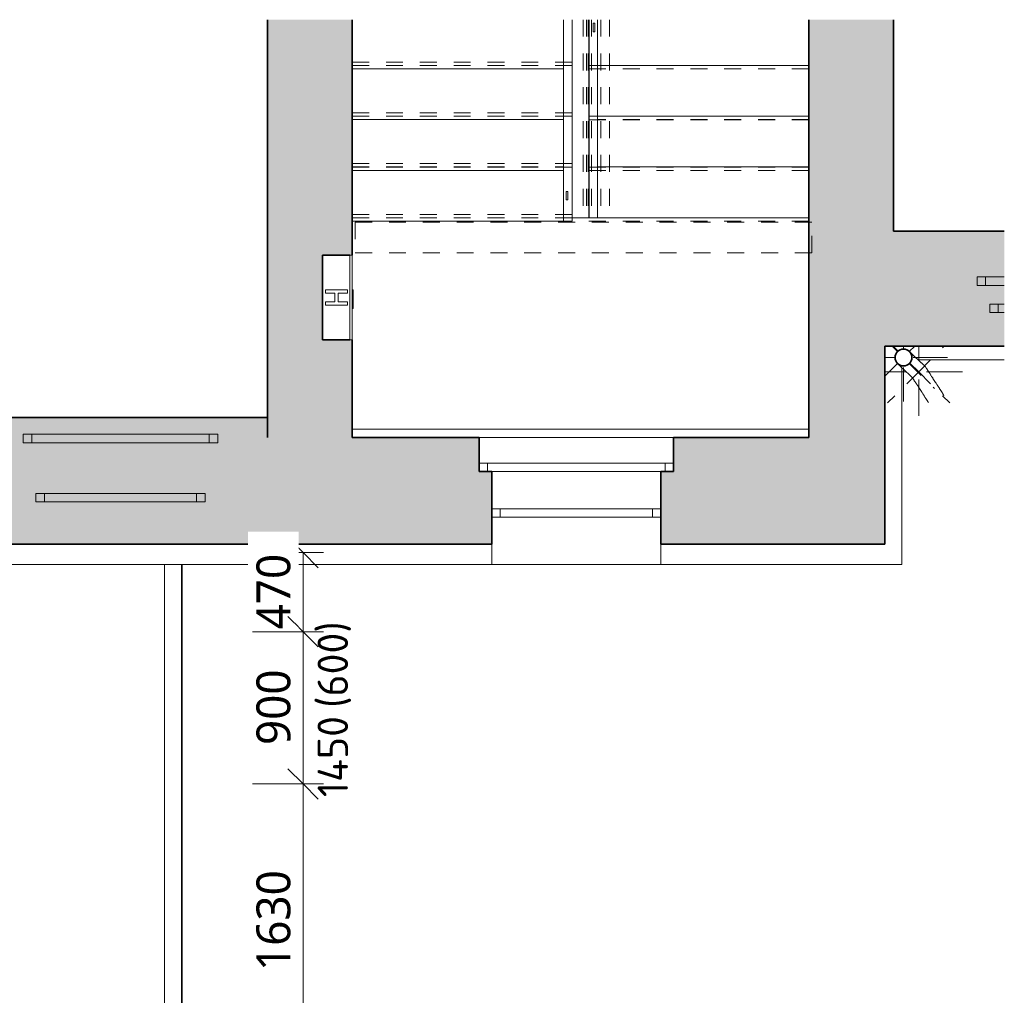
# Model space of a CAD drawing. Header units: metres. Extents: x -2.8 to 41.5, y -3 to 31.1.
# Tile 15 of 21: x 6.3 to 12.1, y 25.3 to 31.1. Entities that reach past the tile are written whole.
import ezdxf

# ---------------------------------------------------------------- set-up
doc = ezdxf.new("R2010")
doc.units = ezdxf.units.M
for name, pattern in [('AV - Cerch_ 1 tecka 2mm', [0.004, 0.002, -0.001, 0, -0.001]), ('AV - Cerch_ 2 tecky 2mm', [0.0038, 0.002, -0.0006, 0, -0.0006, 0, -0.0006]), ('AV - Cerch_ 2 tecky 4mm', [0.008, 0.004, -0.0015, 0, -0.001, 0, -0.0015]), ('AV - Tecka 1mm', [0.001, 0, -0.001])]:
    doc.linetypes.add(name, pattern=pattern)
doc.layers.add('AV-KOTY', color=5, linetype='Continuous', lineweight=13, true_color=0x0000ff)
for name, color, linetype, lineweight in [('AV-KOTY-100', 7, 'Continuous', 5), ('AV-SRAFY', 7, 'Continuous', 35), ('AV-STAVBA', 7, 'Continuous', 18), ('AV-VYBAVENI', 7, 'Continuous', 18)]:
    doc.layers.add(name, color=color, linetype=linetype, lineweight=lineweight)
doc.styles.add('ISOCPEUR', font='isocpeur.ttf', dxfattribs={"height": 0.18})
doc.styles.add('Trebuchet MS', font='trebuc.ttf', dxfattribs={"height": 0.2})
doc.dimstyles.new('2_mm_-_O_-_Blue_-_mm_-_zaokrouhlena', dxfattribs={"dimscale": 0.3048, "dimtxt": 0.20619, "dimasz": 0.590551, "dimexe": 0.393701, "dimexo": 0.0625, "dimgap": 0.065617, "dimtad": 1, "dimdec": 0, "dimlfac": 1000, "dimrnd": 10, "dimzin": 0, "dimdsep": 46, "dimtxsty": 'Trebuchet MS', "dimblk1": 'OBLIQUE', "dimblk2": 'OBLIQUE', "dimsah": 1, "dimcen": 0.09, "dimazin": 0, "dimtfac": 1, "dimtdec": 4, "dimtix": 1, "dimtmove": 0, "dimatfit": 3, "dimfxl": 0.984252, "dimfxlon": 1, "dimtvp": 1, "dimtfill": 1, "dimtolj": 1, "dimtzin": 0, "dimarcsym": 2})

# ---------------------------------------------------------------- blocks, each defined once
blk = doc.blocks.new('WI_2-2_dvojité s příčlí_bez středního sloupku - 1100x1800-1832727-1NP mezipatro')
at = {"layer": 'AV-STAVBA', "color": 254, "linetype": 'AV - Cerch_ 1 tecka 2mm', "lineweight": 13, "true_color": 0xcccccc}
for p, q in [((-0.5, 0.375), (0.5, 0.375)), ((-0.575, -0.375), (0.575, -0.375))]:
    blk.add_line(p, q, dxfattribs=at)
at = {"layer": 'AV-STAVBA', "color": 254, "true_color": 0xcccccc}
for p, q in [((-0.5, 0.045), (-0.5, 0.095)), ((-0.5, 0.095), (0.5, 0.095)), ((-0.45, 0.045), (-0.45, 0.095)), ((0.45, 0.045), (0.45, 0.095)), ((0.5, 0.045), (0.5, 0.095)), ((-0.5, 0.045), (0.5, 0.045)), ((-0.575, -0.175), (-0.575, -0.225)), ((-0.575, -0.175), (0.575, -0.175)), ((-0.575, -0.225), (0.575, -0.225)), ((-0.525, -0.175), (-0.525, -0.225)), ((0.525, -0.175), (0.525, -0.225)), ((0.575, -0.175), (0.575, -0.225))]:
    blk.add_line(p, q, dxfattribs=at)
blk = doc.blocks.new('WI_2-2_dvojité s příčlí_bez středního sloupku - 1000x1800-1832739-1NP mezipatro')
at = {"layer": 'AV-STAVBA', "color": 254, "linetype": 'AV - Cerch_ 1 tecka 2mm', "lineweight": 13, "true_color": 0xcccccc}
for p, q in [((0.4146, 0.34), (0.5, 0.34)), ((0.4146, -0.34), (0.575, -0.34))]:
    blk.add_line(p, q, dxfattribs=at)
at = {"layer": 'AV-STAVBA', "color": 254, "true_color": 0xcccccc}
for p, q in [((0.4146, 0.14), (0.5, 0.14)), ((0.45, 0.09), (0.45, 0.14)), ((0.5, 0.09), (0.5, 0.14)), ((0.4146, 0.09), (0.5, 0.09)), ((0.4146, -0.02), (0.575, -0.02)), ((0.525, -0.02), (0.525, -0.07)), ((0.575, -0.02), (0.575, -0.07)), ((0.4146, -0.07), (0.575, -0.07))]:
    blk.add_line(p, q, dxfattribs=at)
blk = doc.blocks.new('Railing - Railing-1447192-1NP mezipatro')
at = {"layer": 'AV-STAVBA', "color": 254, "linetype": 'AV - Cerch_ 2 tecky 2mm', "true_color": 0xcccccc}
for p, q in [((26.9114, -12.3159), (26.9114, -13.4872)), ((26.9114, -12.3159), (26.9114, -13.4872)), ((26.9308, -12.3159), (26.9308, -13.4872)), ((26.9408, -12.3159), (26.9408, -13.4872)), ((26.9614, -12.3159), (26.9614, -13.4872)), ((26.9614, -12.3159), (26.9614, -13.4872)), ((26.9614, -13.4872), (26.9114, -13.4872)), ((26.9614, -13.4872), (26.9114, -13.4872)), ((26.9408, -13.4872), (26.9308, -13.4872))]:
    blk.add_line(p, q, dxfattribs=at)
blk = doc.blocks.new('Handrail Type - Handrail_Internal_-1506438-1NP mezipatro')
at = {"layer": 'AV-STAVBA', "color": 254, "linetype": 'AV - Cerch_ 2 tecky 2mm', "true_color": 0xcccccc}
for p, q in [((27.0164, -12.3159), (27.0164, -13.4872)), ((27.0664, -12.3159), (27.0664, -13.4872)), ((27.0664, -13.4872), (27.0164, -13.4872))]:
    blk.add_line(p, q, dxfattribs=at)
blk = doc.blocks.new('PF_Hydrant pod omítku - 500x550-1506636-1NP mezipatro')
at = {"layer": 'AV-VYBAVENI', "color": 254, "true_color": 0xcccccc}
for p, q in [((-0.7027, 0.25), (-0.2027, 0.25)), ((-0.7027, 0.25), (-0.7027, 0.237)), ((-0.7027, 0.25), (-0.7027, 0.075)), ((-0.2027, 0.237), (-0.7027, 0.237)), ((-0.4977, 0.255), (-0.4777, 0.255)), ((-0.4977, 0.25), (-0.4977, 0.255)), ((-0.4777, 0.255), (-0.4277, 0.255)), ((-0.4777, 0.25), (-0.4777, 0.255)), ((-0.4277, 0.255), (-0.4077, 0.255)), ((-0.4277, 0.25), (-0.4277, 0.255)), ((-0.4077, 0.25), (-0.4077, 0.255)), ((-0.2027, 0.25), (-0.2027, 0.237)), ((-0.2027, 0.075), (-0.2027, 0.25)), ((-0.4977, 0.222), (-0.4977, 0.092)), ((-0.4777, 0.222), (-0.4977, 0.222)), ((-0.4777, 0.167), (-0.4777, 0.222)), ((-0.4277, 0.222), (-0.4277, 0.167)), ((-0.4077, 0.222), (-0.4277, 0.222)), ((-0.4077, 0.092), (-0.4077, 0.222)), ((-0.4277, 0.167), (-0.4777, 0.167)), ((-0.4277, 0.147), (-0.4777, 0.147)), ((-0.4777, 0.092), (-0.4777, 0.147)), ((-0.4277, 0.147), (-0.4277, 0.092)), ((-0.7027, 0.075), (-0.2027, 0.075)), ((-0.4977, 0.092), (-0.4777, 0.092)), ((-0.4277, 0.092), (-0.4077, 0.092))]:
    blk.add_line(p, q, dxfattribs=at)
blk = doc.blocks.new('PF_Hydrant pod omítku - 500x550-1578940-1NP mezipatro')
at = {"layer": 'AV-VYBAVENI', "color": 254, "true_color": 0xcccccc}
for p in [(-0.4277, 0.33), (-0.4077, 0.325)]:
    blk.add_line(p, (-0.4077, 0.33), dxfattribs=at)
blk = doc.blocks.new('Railing - Pletivo_1000-V1-1NP mezipatro')
at = {"layer": 'AV-STAVBA', "color": 254, "true_color": 0xcccccc}
for p, q in [((0, 0.5), (0, 0.55)), ((0, 0.55), (0.01, 0.55)), ((0.01, 0.55), (0.01, 0.5)), ((0.01, 0.5), (0, 0.5))]:
    blk.add_line(p, q, dxfattribs=at)
blk = doc.blocks.new('Railing - Railing-1810380-1NP mezipatro')
blk.add_blockref('Railing - Pletivo_1000-V1-1NP mezipatro', (26.9714, -12.8868))
blk = doc.blocks.new('Top Rail Type - Top Rail_Internal_-1810390-1NP mezipatro')
at = {"layer": 'AV-STAVBA', "color": 254, "true_color": 0xcccccc}
for p, q in [((26.9464, -12.3159), (26.9464, -13.4868)), ((26.9964, -13.4868), (26.9964, -12.3159))]:
    blk.add_line(p, q, dxfattribs=at)
at = {"layer": 'AV-STAVBA', "color": 254, "true_color": 0xcccccc, "flags": 128}
blk.add_lwpolyline([(26.9964, -13.4868), (26.9956, -13.4868), (26.9931, -13.4868), (26.9891, -13.4868), (26.9839, -13.4868), (26.9779, -13.4868), (26.9714, -13.4868), (26.965, -13.4868), (26.9589, -13.4868), (26.9538, -13.4868), (26.9498, -13.4868), (26.9473, -13.4868), (26.9464, -13.4868)], dxfattribs=at)
blk = doc.blocks.new('Top Rail Type - Top Rail_Internal_-V2-1NP mezipatro')
at = {"layer": 'AV-STAVBA', "color": 254, "true_color": 0xcccccc}
for p, q in [((26.9464, -12.3159), (26.9464, -13.4868)), ((26.9964, -12.3159), (26.9964, -13.4868))]:
    blk.add_line(p, q, dxfattribs=at)
blk = doc.blocks.new('Railing - Pletivo_1000-1811172-1NP mezipatro')
at = {"layer": 'AV-STAVBA', "color": 254, "true_color": 0xcccccc}
for p, q in [((0, 0.5), (0, 0.55)), ((0, 0.55), (0.01, 0.55)), ((0.01, 0.55), (0.01, 0.5)), ((0.01, 0.5), (0, 0.5))]:
    blk.add_line(p, q, dxfattribs=at)
blk = doc.blocks.new('Railing - Railing-1810969-1NP mezipatro')
at = {"rotation": 180}
blk.add_blockref('Railing - Pletivo_1000-1811172-1NP mezipatro', (26.8206, -12.8318), dxfattribs=at)
blk = doc.blocks.new('Top Rail Type - Top Rail_Internal_-1810979-1NP mezipatro')
at = {"layer": 'AV-STAVBA', "color": 254, "true_color": 0xcccccc}
for p, q in [((26.7956, -12.3159), (26.7956, -13.5068)), ((26.8456, -13.5068), (26.8456, -12.3159))]:
    blk.add_line(p, q, dxfattribs=at)
at = {"layer": 'AV-STAVBA', "color": 254, "true_color": 0xcccccc, "flags": 128}
blk.add_lwpolyline([(26.8456, -13.5068), (26.8448, -13.5068), (26.8423, -13.5068), (26.8383, -13.5068), (26.8331, -13.5068), (26.8271, -13.5068), (26.8206, -13.5068), (26.8142, -13.5068), (26.8081, -13.5068), (26.803, -13.5068), (26.799, -13.5068), (26.7965, -13.5068), (26.7956, -13.5068)], dxfattribs=at)
blk = doc.blocks.new('Top Rail Type - Top Rail_Internal_-V4-1NP mezipatro')
at = {"layer": 'AV-STAVBA', "color": 254, "true_color": 0xcccccc}
for p, q in [((26.7956, -13.5068), (26.7956, -12.3159)), ((26.8456, -13.5068), (26.8456, -12.3159))]:
    blk.add_line(p, q, dxfattribs=at)
blk = doc.blocks.new('SFR_Trám_beton - 180_220-1886059-1NP mezipatro')
at = {"layer": 'AV-STAVBA', "color": 254, "linetype": 'AV - Cerch_ 1 tecka 2mm', "lineweight": 13, "true_color": 0xcccccc}
for p, q in [((-1.35, 0.09), (-1.35, -0.09)), ((1.35, 0.09), (-1.35, 0.09)), ((1.35, -0.09), (1.35, 0.09)), ((-1.35, -0.09), (1.35, -0.09))]:
    blk.add_line(p, q, dxfattribs=at)
blk = doc.blocks.new('WI_2-2_dvojité s příčlí_bez středního sloupku - 1000x1800-2325551-1NP mezipatro')
at = {"layer": 'AV-STAVBA', "color": 254, "linetype": 'AV - Cerch_ 1 tecka 2mm', "lineweight": 13, "true_color": 0xcccccc}
for p, q in [((-0.5, 0.375), (0.5, 0.375)), ((-0.575, -0.375), (0.575, -0.375))]:
    blk.add_line(p, q, dxfattribs=at)
at = {"layer": 'AV-STAVBA', "color": 254, "true_color": 0xcccccc}
for p, q in [((-0.5, 0.075), (-0.5, 0.125)), ((-0.5, 0.125), (0.5, 0.125)), ((-0.45, 0.075), (-0.45, 0.125)), ((0.45, 0.075), (0.45, 0.125)), ((0.5, 0.075), (0.5, 0.125)), ((-0.5, 0.075), (0.5, 0.075)), ((-0.575, -0.225), (-0.575, -0.275)), ((-0.575, -0.225), (0.575, -0.225)), ((-0.525, -0.225), (-0.525, -0.275)), ((0.525, -0.225), (0.525, -0.275)), ((0.575, -0.225), (0.575, -0.275)), ((-0.575, -0.275), (0.575, -0.275))]:
    blk.add_line(p, q, dxfattribs=at)
blk = doc.blocks.new('S_Point - S_Point-2282206-1NP mezipatro')
at = {"layer": 'AV-STAVBA', "color": 254, "linetype": 'AV - Tecka 1mm', "lineweight": 13, "true_color": 0xcccccc}
for p, q in [((-0.0347, 0.0347), (-0.0664, 0.0664)), ((0.0347, 0.0347), (0.0664, 0.0664)), ((-0.0347, -0.0347), (-0.1092, -0.1092)), ((0.0347, -0.0347), (0.1838, -0.1838))]:
    blk.add_line(p, q, dxfattribs=at)
at = {"layer": 'AV-STAVBA', "color": 254, "true_color": 0xcccccc}
for p, q in [((0, 0.05), (0, 0.0664)), ((-0.0487, 0), (-0.1092, 0)), ((0, -0.0582), (0, -0.26)), ((0.0487, 0), (0.05, 0)), ((0.058, 0), (0.26, 0))]:
    blk.add_line(p, q, dxfattribs=at)
blk = doc.blocks.new('S_Point - S_Point-V5-1NP mezipatro')
at = {"layer": 'AV-STAVBA', "color": 254, "linetype": 'AV - Tecka 1mm', "lineweight": 13, "true_color": 0xcccccc}
for p, q in [((-0.1219, 0.1219), (-0.1514, 0.1514)), ((0, 0), (0.1514, 0.1514)), ((0, 0), (-0.1838, -0.1838)), ((0, 0), (-0.0525, 0.0525)), ((0, 0), (0.1838, -0.1838))]:
    blk.add_line(p, q, dxfattribs=at)
at = {"layer": 'AV-STAVBA', "color": 254, "true_color": 0xcccccc}
for p, q in [((0, 0.0687), (0, 0.1514)), ((-0.0728, 0), (-0.1992, 0)), ((0, -0.0457), (0, -0.26)), ((0.0455, 0), (0.26, 0))]:
    blk.add_line(p, q, dxfattribs=at)
blk = doc.blocks.new('Okap 2 - Okap 2-2283330-1NP mezipatro')
at = {"layer": 'AV-STAVBA', "color": 254, "true_color": 0xcccccc}
for p, q in [((28.9102, -14.3439), (28.859, -14.2955)), ((28.7903, -14.3682), (28.8415, -14.4166)), ((28.8957, -14.4912), (28.9109, -14.5147)), ((28.9948, -14.4604), (28.9796, -14.4369))]:
    blk.add_line(p, q, dxfattribs=at)
at = {"layer": 'AV-STAVBA', "color": 254, "true_color": 0xcccccc, "flags": 128}
for points in [[(28.7709, -14.3499), (28.7695, -14.3485), (28.7681, -14.347), (28.7668, -14.3455), (28.7656, -14.3439), (28.7644, -14.3423), (28.7633, -14.3407), (28.7622, -14.339), (28.7612, -14.3372), (28.7603, -14.3354), (28.7595, -14.3336), (28.7587, -14.3318), (28.758, -14.3299), (28.7574, -14.328), (28.7568, -14.3261), (28.7564, -14.3241), (28.756, -14.3222), (28.7557, -14.3202), (28.7555, -14.3182), (28.7553, -14.3162), (28.7552, -14.3142), (28.7553, -14.3122), (28.7554, -14.3102), (28.7555, -14.3082), (28.7558, -14.3062), (28.7561, -14.3043), (28.7565, -14.3023), (28.757, -14.3004), (28.7576, -14.2985), (28.7582, -14.2966), (28.7589, -14.2947), (28.7597, -14.2929), (28.7606, -14.2911), (28.7615, -14.2893), (28.7625, -14.2876), (28.7636, -14.2859), (28.7647, -14.2842), (28.7659, -14.2826), (28.7672, -14.2811), (28.7685, -14.2796), (28.7699, -14.2781), (28.7714, -14.2768), (28.7729, -14.2754), (28.7744, -14.2742), (28.776, -14.273), (28.7776, -14.2718), (28.7793, -14.2708), (28.7811, -14.2698), (28.7828, -14.2688), (28.7846, -14.268), (28.7865, -14.2672), (28.7883, -14.2665), (28.7902, -14.2658), (28.7922, -14.2653), (28.7941, -14.2648), (28.7961, -14.2644), (28.798, -14.264), (28.8, -14.2638), (28.802, -14.2636), (28.804, -14.2635), (28.8052, -14.2635)], [(28.8052, -14.2635), (28.8072, -14.2636), (28.8092, -14.2637), (28.8112, -14.2639), (28.8132, -14.2642), (28.8152, -14.2645), (28.8171, -14.265), (28.8191, -14.2655), (28.821, -14.2661), (28.8229, -14.2667), (28.8247, -14.2675), (28.8265, -14.2683), (28.8283, -14.2692), (28.8301, -14.2701), (28.8318, -14.2712), (28.8335, -14.2723), (28.8351, -14.2734), (28.8367, -14.2746), (28.8382, -14.2759), (28.8396, -14.2772)], [(28.8396, -14.2772), (28.8396, -14.2772), (28.8398, -14.2774), (28.8401, -14.2777), (28.8405, -14.278), (28.841, -14.2785), (28.8417, -14.2791), (28.8424, -14.2798), (28.8433, -14.2807), (28.8442, -14.2816), (28.8453, -14.2826), (28.8465, -14.2837), (28.8478, -14.2849), (28.8492, -14.2862), (28.8507, -14.2877), (28.8523, -14.2892), (28.854, -14.2908), (28.8557, -14.2924), (28.8576, -14.2942), (28.859, -14.2955)], [(28.7903, -14.3682), (28.7884, -14.3663), (28.7865, -14.3646), (28.7848, -14.363), (28.7831, -14.3614), (28.7815, -14.3599), (28.7801, -14.3585), (28.7787, -14.3572), (28.7775, -14.3561), (28.7763, -14.355), (28.7753, -14.354), (28.7743, -14.3531), (28.7735, -14.3523), (28.7728, -14.3516), (28.7722, -14.3511), (28.7717, -14.3506), (28.7713, -14.3503), (28.7711, -14.35), (28.7709, -14.3499), (28.7709, -14.3499)], [(28.9296, -14.3622), (28.9295, -14.3621), (28.9293, -14.362), (28.9291, -14.3617), (28.9286, -14.3613), (28.9281, -14.3608), (28.9275, -14.3602), (28.9267, -14.3595), (28.9259, -14.3587), (28.9249, -14.3578), (28.9238, -14.3568), (28.9227, -14.3556), (28.9214, -14.3544), (28.92, -14.3531), (28.9185, -14.3517), (28.9169, -14.3502), (28.9152, -14.3486), (28.9134, -14.3469), (28.9115, -14.3451), (28.9102, -14.3439)], [(28.9297, -14.3623), (28.9311, -14.3637), (28.9325, -14.3651), (28.9338, -14.3667), (28.935, -14.3682), (28.9362, -14.3698), (28.9372, -14.3714)], [(28.9372, -14.3714), (28.9373, -14.3714), (28.9374, -14.3716), (28.9376, -14.372), (28.9379, -14.3724)], [(28.9388, -14.3738), (28.9393, -14.3746), (28.94, -14.3756), (28.9407, -14.3767), (28.9415, -14.378), (28.9424, -14.3794), (28.9434, -14.3808), (28.9444, -14.3825), (28.9455, -14.3842), (28.9467, -14.386), (28.948, -14.388), (28.9493, -14.39), (28.9507, -14.3922), (28.9522, -14.3945), (28.9537, -14.3968), (28.9553, -14.3993), (28.9569, -14.4018), (28.9586, -14.4045), (28.9604, -14.4072), (28.9622, -14.41), (28.964, -14.4128), (28.9659, -14.4157), (28.9679, -14.4187), (28.9699, -14.4218), (28.9719, -14.4249), (28.9739, -14.428), (28.976, -14.4312), (28.9781, -14.4345), (28.9796, -14.4369)], [(28.8415, -14.4166), (28.8435, -14.4184), (28.8453, -14.4201), (28.8471, -14.4218), (28.8487, -14.4234), (28.8503, -14.4248), (28.8518, -14.4262), (28.8531, -14.4275), (28.8544, -14.4287), (28.8555, -14.4298), (28.8566, -14.4308), (28.8575, -14.4317), (28.8583, -14.4324), (28.859, -14.4331), (28.8596, -14.4337), (28.8601, -14.4341), (28.8605, -14.4345), (28.8607, -14.4347), (28.8609, -14.4348), (28.8609, -14.4349)], [(28.8957, -14.4912), (28.8936, -14.488), (28.8915, -14.4847), (28.8894, -14.4815), (28.8874, -14.4784), (28.8854, -14.4753), (28.8834, -14.4723), (28.8815, -14.4693), (28.8796, -14.4664), (28.8778, -14.4635), (28.876, -14.4608), (28.8742, -14.4581), (28.8725, -14.4555), (28.8709, -14.453), (28.8693, -14.4505), (28.8678, -14.4482), (28.8664, -14.4459), (28.865, -14.4438), (28.8637, -14.4418), (28.8624, -14.4399), (28.8613, -14.438), (28.8602, -14.4363), (28.8591, -14.4348), (28.8582, -14.4333), (28.8573, -14.432), (28.8565, -14.4308)], [(29.0372, -14.5259), (29.0372, -14.5258), (29.037, -14.5256), (29.0368, -14.5253), (29.0365, -14.5248), (29.0361, -14.5242), (29.0357, -14.5235), (29.0351, -14.5226), (29.0345, -14.5216), (29.0337, -14.5205), (29.0329, -14.5193), (29.032, -14.5179), (29.0311, -14.5164), (29.03, -14.5148), (29.0289, -14.5131), (29.0277, -14.5112), (29.0265, -14.5093), (29.0251, -14.5072), (29.0237, -14.5051), (29.0223, -14.5028), (29.0207, -14.5004), (29.0192, -14.498), (29.0175, -14.4954), (29.0158, -14.4928), (29.0141, -14.4901), (29.0122, -14.4873), (29.0104, -14.4845), (29.0085, -14.4815), (29.0066, -14.4785), (29.0046, -14.4755), (29.0026, -14.4724), (29.0005, -14.4692), (28.9985, -14.466), (28.9964, -14.4628), (28.9948, -14.4604)], [(28.9109, -14.5147), (28.913, -14.518), (28.9151, -14.5212), (28.9171, -14.5244), (28.9192, -14.5275), (28.9212, -14.5306), (28.9231, -14.5336), (28.925, -14.5366), (28.9269, -14.5395), (28.9288, -14.5424), (28.9306, -14.5451), (28.9323, -14.5478), (28.934, -14.5504), (28.9356, -14.553), (28.9372, -14.5554), (28.9387, -14.5577), (28.9402, -14.56), (28.9415, -14.5621), (28.9429, -14.5641), (28.9441, -14.5661), (28.9453, -14.5679), (28.9464, -14.5696), (28.9474, -14.5711), (28.9483, -14.5726), (28.9492, -14.5739), (28.95, -14.5752), (28.9507, -14.5762), (28.9513, -14.5772), (28.9518, -14.578), (28.9523, -14.5787), (28.9527, -14.5793), (28.9529, -14.5797), (28.9531, -14.58), (28.9532, -14.5802), (28.9533, -14.5802)]]:
    blk.add_lwpolyline(points, dxfattribs=at)
at = {"layer": 'AV-STAVBA', "color": 254, "lineweight": 35, "true_color": 0xcccccc}
for start, end in [(90, 270), (270, 90)]:
    blk.add_arc((28.8052, -14.3135), 0.05, start, end, dxfattribs=at)
at = {"layer": 'AV-STAVBA', "color": 254, "true_color": 0xcccccc}
blk.add_arc((28.9952, -14.5531), 0.05, 15, 30, dxfattribs=at)
blk = doc.blocks.new('D0089 - 1514 - OÚPSŘ_rvt-1-1NP mezipatro')
at = {"layer": 'AV-SRAFY', "lineweight": 18, "true_color": 0xcccccc}
for points in [[(8.2648, 28.6256), (8.2648, 29.2044), (8.0898, 29.2044), (8.0898, 29.7044), (8.2648, 29.7044), (8.2648, 31.0969), (7.7648, 31.0969), (7.7648, 28.6256)], [(11.1617, 29.8456), (11.4648, 29.8456), (11.4648, 31.0969), (10.9648, 31.0969), (10.9648, 29.8456)], [(10.9648, 27.9956), (11.4148, 27.9956), (11.4148, 29.8456), (10.9648, 29.8456), (10.9648, 28.6256)], [(11.8702, 29.1656), (12.1202, 29.1656), (12.1202, 29.8456), (11.4148, 29.8456), (11.4148, 29.1656), (11.693, 29.1656)], [(7.2652, 27.9956), (7.7648, 27.9956), (7.7648, 28.7456), (6.1548, 28.7456), (6.1548, 27.9956), (7.0881, 27.9956)]]:
    blk.add_hatch(color=254, dxfattribs=at).paths.add_polyline_path(points)
h = blk.add_hatch(color=254, dxfattribs=at)
h.paths.add_polyline_path([(7.7648, 27.9956), (9.0898, 27.9956), (9.0898, 28.4256), (9.0148, 28.4256), (9.0148, 28.6256), (7.7648, 28.6256)])
h.paths.add_polyline_path([(10.0898, 27.9956), (10.9648, 27.9956), (10.9648, 28.6256), (10.1648, 28.6256), (10.1648, 28.4256), (10.0898, 28.4256)])
at = {"layer": 'AV-STAVBA', "color": 254, "lineweight": 35, "true_color": 0xcccccc}
for p, q in [((7.7648, 31.0969), (7.7648, 28.6256)), ((8.2648, 29.7044), (8.2648, 31.0969)), ((10.9648, 31.0969), (10.9648, 29.8456)), ((11.4648, 29.8456), (11.4648, 31.0969)), ((10.9648, 29.8456), (10.9648, 28.6256)), ((12.1202, 29.8456), (11.4648, 29.8456)), ((8.0898, 29.2044), (8.0898, 29.7044)), ((8.0898, 29.7044), (8.2518, 29.7044)), ((8.2518, 29.2044), (8.0898, 29.2044)), ((8.2648, 28.6256), (8.2648, 29.2044)), ((11.4148, 27.9956), (11.4148, 29.1656)), ((11.4148, 29.1656), (12.1202, 29.1656)), ((7.7648, 28.7456), (6.1548, 28.7456)), ((7.7648, 28.6256), (7.7648, 28.7456)), ((9.0148, 28.6256), (8.2648, 28.6256)), ((9.0148, 28.4256), (9.0148, 28.6256)), ((10.9648, 28.6256), (10.1648, 28.6256)), ((10.1648, 28.6256), (10.1648, 28.4256)), ((9.0898, 28.4256), (9.0148, 28.4256)), ((9.0898, 27.9956), (9.0898, 28.4256)), ((10.1648, 28.4256), (10.0898, 28.4256)), ((10.0898, 28.4256), (10.0898, 27.9956)), ((6.1548, 27.9956), (7.7648, 27.9956)), ((7.7648, 27.9956), (9.0898, 27.9956)), ((10.0898, 27.9956), (10.9648, 27.9956)), ((10.9648, 27.9956), (11.4148, 27.9956))]:
    blk.add_line(p, q, dxfattribs=at)
at = {"layer": 'AV-STAVBA', "color": 254, "linetype": 'AV - Cerch_ 2 tecky 4mm', "true_color": 0xcccccc}
for p, q in [((8.2648, 29.9256), (8.2648, 31.0969)), ((9.5648, 29.9256), (9.5648, 31.0969)), ((9.6648, 31.0969), (9.6648, 29.9256)), ((10.9648, 31.0969), (10.9648, 29.9256)), ((8.2648, 30.8456), (9.5648, 30.8456)), ((8.2648, 30.826), (9.5144, 30.826)), ((8.2648, 30.8256), (9.5648, 30.8256)), ((10.9648, 30.8256), (9.6648, 30.8256)), ((10.9648, 30.8056), (9.6648, 30.8056)), ((10.9648, 30.806), (9.7152, 30.806)), ((8.2648, 30.5456), (9.5648, 30.5456)), ((8.2648, 30.526), (9.5144, 30.526)), ((8.2648, 30.5256), (9.5648, 30.5256)), ((10.9648, 30.5256), (9.6648, 30.5256)), ((10.9648, 30.5056), (9.6648, 30.5056)), ((10.9648, 30.506), (9.7152, 30.506)), ((8.2648, 30.2456), (9.5648, 30.2456)), ((8.2648, 30.226), (9.5144, 30.226)), ((8.2648, 30.2256), (9.5648, 30.2256)), ((10.9648, 30.2256), (9.6648, 30.2256)), ((10.9648, 30.2056), (9.6648, 30.2056)), ((10.9648, 30.206), (9.7152, 30.206)), ((8.2648, 29.9456), (9.5648, 29.9456)), ((8.2648, 29.926), (9.5144, 29.926)), ((8.2648, 29.9256), (8.2648, 28.6256)), ((8.2648, 29.9256), (9.5648, 29.9256)), ((9.6648, 29.9256), (9.5648, 29.9256)), ((10.9648, 29.9256), (9.6648, 29.9256)), ((10.9648, 28.6256), (10.9648, 29.9256)), ((10.9648, 29.906), (9.6648, 29.906)), ((10.9648, 29.9056), (9.6648, 29.9056)), ((8.2648, 28.6256), (10.9648, 28.6256))]:
    blk.add_line(p, q, dxfattribs=at)
at = {"layer": 'AV-STAVBA', "color": 254, "true_color": 0xcccccc}
for p, q in [((9.5648, 30.806), (9.5648, 31.0969)), ((9.6648, 31.0969), (9.6648, 30.826)), ((8.2648, 30.806), (9.5144, 30.806)), ((9.5648, 30.506), (9.5648, 30.806)), ((9.6648, 30.826), (9.6648, 30.526)), ((10.9648, 30.826), (9.7152, 30.826)), ((8.2648, 30.506), (9.5144, 30.506)), ((9.5648, 30.206), (9.5648, 30.506)), ((9.6648, 30.526), (9.6648, 30.226)), ((10.9648, 30.526), (9.7152, 30.526)), ((9.6648, 30.226), (9.6648, 29.926)), ((10.9648, 30.226), (9.7152, 30.226)), ((8.2648, 30.206), (9.5144, 30.206)), ((9.5648, 29.906), (9.5648, 30.206)), ((9.6648, 29.926), (9.5648, 29.926)), ((10.9648, 29.926), (9.7152, 29.926)), ((8.2648, 29.906), (9.5144, 29.906)), ((12.1202, 29.0856), (11.6113, 29.0856)), ((11.5148, 29.0392), (11.5148, 27.8756)), ((8.2648, 28.6756), (10.9648, 28.6756)), ((9.0148, 28.6256), (10.1648, 28.6256)), ((10.0898, 28.4256), (9.0898, 28.4256)), ((9.0898, 27.8756), (9.0898, 27.9956)), ((10.0898, 27.9956), (10.0898, 27.8756)), ((7.9398, 27.8756), (6.1598, 27.8756)), ((9.0898, 27.8756), (7.9398, 27.8756)), ((10.0898, 27.8756), (9.0898, 27.8756)), ((10.9648, 27.8756), (10.0898, 27.8756)), ((10.9648, 27.8756), (11.5148, 27.8756))]:
    blk.add_line(p, q, dxfattribs=at)
at = {"layer": 'AV-STAVBA', "color": 254, "lineweight": 18, "true_color": 0xcccccc}
for name, p in [('Top Rail Type - Top Rail_Internal_-1810979-1NP mezipatro', (-17.2812, 43.4128)), ('Top Rail Type - Top Rail_Internal_-V4-1NP mezipatro', (-17.2812, 43.4128)), ('Railing - Railing-1447192-1NP mezipatro', (-17.2812, 43.4128)), ('Top Rail Type - Top Rail_Internal_-1810390-1NP mezipatro', (-17.2812, 43.4128)), ('Top Rail Type - Top Rail_Internal_-V2-1NP mezipatro', (-17.2812, 43.4128)), ('Handrail Type - Handrail_Internal_-1506438-1NP mezipatro', (-17.2812, 43.4128)), ('Railing - Railing-1810380-1NP mezipatro', (-17.2812, 43.4128)), ('Railing - Railing-1810969-1NP mezipatro', (-17.2812, 43.4128)), ('SFR_Trám_beton - 180_220-1886059-1NP mezipatro', (9.6325, 29.809)), ('S_Point - S_Point-2282206-1NP mezipatro', (11.524, 29.0993)), ('S_Point - S_Point-V5-1NP mezipatro', (11.614, 29.0143)), ('Okap 2 - Okap 2-2283330-1NP mezipatro', (-17.2812, 43.4128))]:
    blk.add_blockref(name, p, dxfattribs=at)
at = {"layer": 'AV-STAVBA', "color": 254, "lineweight": 18, "true_color": 0xcccccc, "rotation": 180}
for name, p in [('WI_2-2_dvojité s příčlí_bez středního sloupku - 1000x1800-1832739-1NP mezipatro', (12.5348, 29.5056)), ('WI_2-2_dvojité s příčlí_bez středního sloupku - 1000x1800-2325551-1NP mezipatro', (6.8948, 28.3706)), ('WI_2-2_dvojité s příčlí_bez středního sloupku - 1100x1800-1832727-1NP mezipatro', (9.5898, 28.2506))]:
    blk.add_blockref(name, p, dxfattribs=at)
at = {"layer": 'AV-VYBAVENI', "color": 254, "lineweight": 18, "true_color": 0xcccccc, "rotation": 269.9999999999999}
for name, p in [('PF_Hydrant pod omítku - 500x550-1506636-1NP mezipatro', (8.0148, 29.0016)), ('PF_Hydrant pod omítku - 500x550-1578940-1NP mezipatro', (7.9398, 28.9816))]:
    blk.add_blockref(name, p, dxfattribs=at)
blk = doc.blocks.new('DIMBLOCK22-1NP mezipatro')
at = {"layer": 'AV-KOTY-100', "color": 5, "true_color": 0x0000ff}
for p, q in [((7.9746, 27.9456), (7.8846, 28.0356)), ((7.9746, 27.9456), (7.6746, 27.9456)), ((7.9746, 27.9456), (7.9746, 27.4782)), ((7.9746, 27.9456), (8.0646, 27.8556)), ((7.9746, 27.9456), (8.0946, 27.9456)), ((7.9746, 27.4782), (7.8846, 27.5682)), ((7.9746, 27.4782), (7.6746, 27.4782)), ((7.9746, 27.4782), (8.0646, 27.3882)), ((7.9746, 27.4782), (8.0946, 27.4782))]:
    blk.add_line(p, q, dxfattribs=at)
at = {"layer": 'AV-KOTY-100', "color": 0, "insert": (7.6987, 27.4917), "char_height": 0.2, "width": 0.528406, "attachment_point": 1, "rotation": 90, "line_spacing_factor": 1.048425, "style": 'Trebuchet MS', "bg_fill": 3, "box_fill_scale": 1.25, "bg_fill_color": 256, "bg_fill_true_color": 13158600, "bg_fill_transparency": 0}
blk.add_mtext('470', dxfattribs=at)
blk = doc.blocks.new('_Oblique')
at = {"color": 0, "linetype": 'ByBlock', "lineweight": -2}
blk.add_line((-0.5, -0.5), (0.5, 0.5), dxfattribs=at)
blk = doc.blocks.new('DIMBLOCK23-1NP mezipatro')
at = {"layer": 'AV-KOTY-100', "color": 5, "true_color": 0x0000ff}
for p, q in [((7.9746, 27.4782), (7.8846, 27.5682)), ((7.9746, 27.4782), (7.6746, 27.4782)), ((7.9746, 27.4782), (7.9746, 26.5782)), ((7.9746, 27.4782), (8.0646, 27.3882)), ((7.9746, 27.4782), (8.0946, 27.4782)), ((7.9746, 26.5782), (7.8846, 26.6682)), ((7.9746, 26.5782), (7.6746, 26.5782)), ((7.9746, 26.5782), (8.0646, 26.4882)), ((7.9746, 26.5782), (8.0946, 26.5782))]:
    blk.add_line(p, q, dxfattribs=at)
at = {"layer": 'AV-KOTY-100', "color": 0, "insert": (7.6987, 26.808), "char_height": 0.2, "width": 0.528406, "attachment_point": 1, "rotation": 90, "line_spacing_factor": 1.048425, "style": 'Trebuchet MS', "bg_fill": 3, "box_fill_scale": 1.25, "bg_fill_color": 256, "bg_fill_true_color": 13158600, "bg_fill_transparency": 0}
blk.add_mtext('900', dxfattribs=at)
blk = doc.blocks.new('DIMBLOCK24-1NP mezipatro')
at = {"layer": 'AV-KOTY-100', "color": 5, "true_color": 0x0000ff}
for p, q in [((7.9746, 26.5782), (7.8846, 26.6682)), ((7.9746, 26.5782), (7.6746, 26.5782)), ((7.9746, 26.5782), (7.9746, 24.9532)), ((7.9746, 26.5782), (8.0646, 26.4882)), ((7.9746, 26.5782), (8.0946, 26.5782)), ((7.9746, 24.9532), (7.8846, 25.0432)), ((7.9746, 24.9532), (7.6746, 24.9532)), ((7.9746, 24.9532), (8.0646, 24.8632)), ((7.9746, 24.9532), (8.0946, 24.9532))]:
    blk.add_line(p, q, dxfattribs=at)
at = {"layer": 'AV-KOTY-100', "color": 0, "insert": (7.6987, 25.4721), "char_height": 0.2, "width": 0.704541, "attachment_point": 1, "rotation": 90, "line_spacing_factor": 1.048425, "style": 'Trebuchet MS', "bg_fill": 3, "box_fill_scale": 1.25, "bg_fill_color": 256, "bg_fill_true_color": 13158600, "bg_fill_transparency": 0}
blk.add_mtext('1630', dxfattribs=at)

msp = doc.modelspace()

# ---------------------------------------------------------------- linework, layer by layer
at = {"layer": 'AV-STAVBA'}
for p, q in [((7.1548, 14.8907), (7.1548, 27.8756)), ((7.2548, 27.8756), (7.2548, 14.8907)), ((7.2601, 14.8907), (7.2601, 27.8756))]:
    msp.add_line(p, q, dxfattribs=at)

# ---------------------------------------------------------------- block references
at = {"lineweight": 5}
msp.add_blockref('D0089 - 1514 - OÚPSŘ_rvt-1-1NP mezipatro', (0, 0), dxfattribs=at)

# ---------------------------------------------------------------- texts
at = {"layer": 'AV-KOTY', "lineweight": 5, "char_height": 0.18, "attachment_point": 1, "rotation": 90, "style": 'ISOCPEUR'}
for s, insert, width in [('(600)', (8.0602, 27.028), 0.633333), ('1450', (8.0602, 26.4998), 0.593249)]:
    msp.add_mtext(s, dxfattribs=dict(at, insert=insert, width=width))

# ---------------------------------------------------------------- next in the draw order: dimensions: what is measured, and where the dimension line sits
at = {"layer": 'AV-KOTY', "lineweight": 5}
dim = msp.add_linear_dim(base=(7.9746, 27.4782), p1=(7.6746, 27.9456), p2=(7.6746, 27.4782), angle=90, dimstyle='2_mm_-_O_-_Blue_-_mm_-_zaokrouhlena', override={"dimpost": '<>', "dimfxl": 0.467414}, dxfattribs=at)
dim.commit()
dim.dimension.update_dxf_attribs({"geometry": 'DIMBLOCK22-1NP mezipatro', "text_midpoint": (7.8529, 27.7119)})

# ---------------------------------------------------------------- next in the draw order: dimensions: what is measured, and where the dimension line sits
dim = msp.add_linear_dim(base=(7.9746, 26.5782), p1=(7.6746, 27.4782), p2=(7.6746, 26.5782), angle=90, dimstyle='2_mm_-_O_-_Blue_-_mm_-_zaokrouhlena', override={"dimpost": '<>', "dimfxl": 0.9}, dxfattribs=at)
dim.commit()
dim.dimension.update_dxf_attribs({"geometry": 'DIMBLOCK23-1NP mezipatro', "text_midpoint": (7.8526, 27.0282)})

# ---------------------------------------------------------------- next in the draw order: dimensions: what is measured, and where the dimension line sits
dim = msp.add_linear_dim(base=(7.9746, 24.9532), p1=(7.6746, 26.5782), p2=(7.6746, 24.9532), angle=90, dimstyle='2_mm_-_O_-_Blue_-_mm_-_zaokrouhlena', override={"dimpost": '<>', "dimfxl": 1.625}, dxfattribs=at)
dim.commit()
dim.dimension.update_dxf_attribs({"geometry": 'DIMBLOCK24-1NP mezipatro', "text_midpoint": (7.8526, 25.7657)})

doc.saveas('drawing.dxf')
